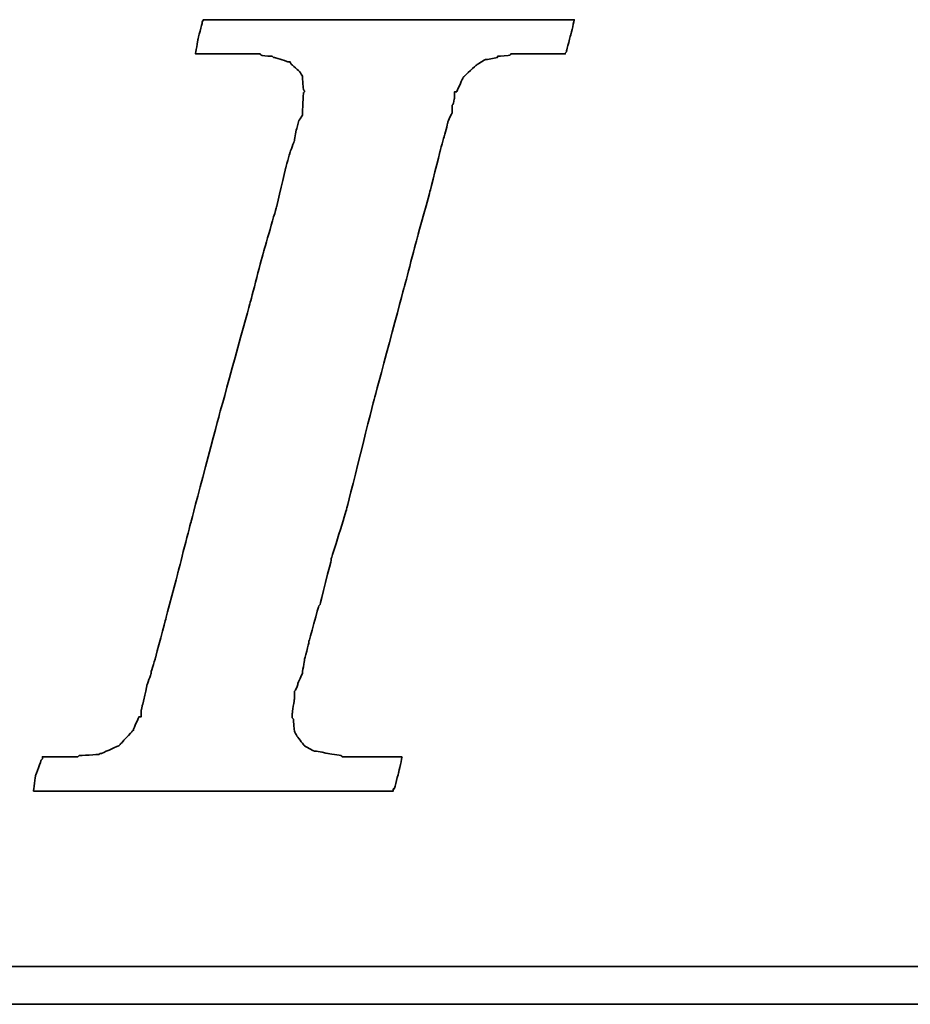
# Model space of a CAD drawing. Header units: millimetres. Extents: x 15 to 561, y -65 to 119.
# Tile 32 of 50: x 423.61 to 428.62, y -17.69 to -12.15. Entities that reach past the tile are written whole.
import ezdxf

# ---------------------------------------------------------------- set-up
doc = ezdxf.new("R2010")
doc.units = ezdxf.units.MM
doc.header["$LTSCALE"] = 0.15
doc.layers.add('DIM', color=4, linetype='CONTINUOUS')
doc.layers.add('layer 1', color=7, linetype='CONTINUOUS')

# ---------------------------------------------------------------- blocks, each defined once
blk = doc.blocks.new('TBI MOTION logo(完整正式版)')
at = {"layer": 'layer 1', "color": 22, "lineweight": 35}
for points, knots in [([(-40.59125, -7.94375), (-40.59125, -7.94375), (-40.97375, -7.94375), (-40.97375, -7.94375), (-40.97375, -7.94375), (-40.97375, -7.94375), (-41.38125, -7.94375), (-41.38125, -7.94375), (-41.38125, -7.94375), (-41.38125, -7.94375), (-41.54875, -7.94375), (-41.54875, -7.94375), (-41.54875, -7.94375), (-41.54875, -7.94375), (-41.59875, -7.94375), (-41.59875, -7.94375), (-41.59875, -7.94375), (-41.59875, -7.94375), (-41.88375, -7.94375), (-41.88375, -7.94375), (-41.88375, -7.94375), (-41.88375, -7.94375), (-41.90875, -7.91875), (-41.90875, -7.91875), (-41.90875, -7.91875), (-41.90875, -7.91875), (-42.19875, -7.87125), (-42.19875, -7.87125), (-42.19875, -7.87125), (-42.19875, -7.87125), (-42.43875, -7.82375), (-42.43875, -7.82375), (-42.43875, -7.82375), (-42.43875, -7.82375), (-42.45875, -7.82375), (-42.45875, -7.82375), (-42.45875, -7.82375), (-42.45875, -7.82375), (-42.48625, -7.82375), (-42.48625, -7.82375), (-42.48625, -7.82375), (-42.48625, -7.82375), (-42.67625, -7.72375), (-42.67625, -7.72375), (-42.67625, -7.72375), (-42.67625, -7.72375), (-42.70125, -7.70375), (-42.70125, -7.70375), (-42.70125, -7.70375), (-42.70125, -7.70375), (-42.72375, -7.67875), (-42.72375, -7.67875), (-42.72375, -7.67875), (-42.72375, -7.67875), (-42.86875, -7.48875), (-42.86875, -7.48875), (-42.86875, -7.48875), (-42.86875, -7.48875), (-42.89375, -7.43875), (-42.89375, -7.43875), (-42.89375, -7.43875), (-42.89375, -7.43875), (-42.91875, -7.38875), (-42.91875, -7.38875), (-42.91875, -7.38875), (-42.91875, -7.38875), (-42.93875, -7.12875), (-42.93875, -7.12875), (-42.93875, -7.12875), (-42.93875, -7.12875), (-42.96375, -7.10375), (-42.96375, -7.10375), (-42.96375, -7.10375), (-42.96375, -7.10375), (-42.96375, -7.05375), (-42.96375, -7.05375), (-42.96375, -7.05375), (-42.96375, -7.05375), (-42.96375, -7.00875), (-42.96375, -7.00875), (-42.96375, -7.00875), (-42.96375, -7.00875), (-42.91875, -6.69625), (-42.91875, -6.69625), (-42.91875, -6.69625), (-42.91875, -6.69625), (-42.91875, -6.62375), (-42.91875, -6.62375), (-42.91875, -6.62375), (-42.91875, -6.62375), (-42.91875, -6.59625), (-42.91875, -6.59625), (-42.91875, -6.59625), (-42.91875, -6.59625), (-42.91875, -6.57375), (-42.91875, -6.57375), (-42.91875, -6.57375), (-42.91875, -6.57375), (-42.91875, -6.52875), (-42.91875, -6.52875), (-42.91875, -6.52875), (-42.91875, -6.52875), (-42.89375, -6.50375), (-42.89375, -6.50375), (-42.89375, -6.50375), (-42.89375, -6.50375), (-42.84375, -6.38375), (-42.84375, -6.38375), (-42.84375, -6.38375), (-42.84375, -6.38375), (-42.84375, -6.35875), (-42.84375, -6.35875), (-42.84375, -6.35875), (-42.84375, -6.35875), (-42.74625, -6.14375), (-42.74625, -6.14375), (-42.74625, -6.14375), (-42.74625, -6.14375), (-42.70125, -5.85375), (-42.70125, -5.85375), (-42.70125, -5.85375), (-42.70125, -5.85375), (-42.60375, -5.47125), (-42.60375, -5.47125), (-42.60375, -5.47125), (-42.60375, -5.47125), (-42.60375, -5.44875), (-42.60375, -5.44875), (-42.60375, -5.44875), (-42.60375, -5.44875), (-42.38875, -4.67875), (-42.38875, -4.67875), (-42.38875, -4.67875), (-42.38875, -4.67875), (-42.36375, -4.65375), (-42.36375, -4.65375), (-42.36375, -4.65375), (-42.36375, -4.65375), (-42.12375, -3.69625), (-42.12375, -3.69625), (-42.12375, -3.69625), (-42.12375, -3.69625), (-42.12375, -3.67374), (-42.12375, -3.67374), (-42.12375, -3.67374), (-42.12375, -3.67374), (-41.78875, -2.59374), (-41.78875, -2.59374), (-41.78875, -2.59374), (-41.78875, -2.59374), (-41.18875, -0.19375), (-41.18875, -0.19375), (-41.18875, -0.19375), (-41.18875, -0.19375), (-40.54375, 2.20624), (-40.54375, 2.20624), (-40.54375, 2.20624), (-40.54375, 2.20624), (-40.25375, 3.30875), (-40.25375, 3.30875), (-40.25375, 3.30875), (-40.25375, 3.30875), (-39.98875, 4.27125), (-39.98875, 4.27125), (-39.98875, 4.27125), (-39.98875, 4.27125), (-39.77375, 5.13125), (-39.77375, 5.13125), (-39.77375, 5.13125), (-39.77375, 5.13125), (-39.67875, 5.47125), (-39.67875, 5.47125), (-39.67875, 5.47125), (-39.67875, 5.47125), (-39.60375, 5.75625), (-39.60375, 5.75625), (-39.60375, 5.75625), (-39.60375, 5.75625), (-39.60375, 5.78125), (-39.60375, 5.78125), (-39.60375, 5.78125), (-39.60375, 5.78125), (-39.50875, 5.97125), (-39.50875, 5.97125), (-39.50875, 5.97125), (-39.50875, 5.97125), (-39.50875, 6.13875), (-39.50875, 6.13875), (-39.50875, 6.13875), (-39.50875, 6.13875), (-39.48625, 6.16625), (-39.48625, 6.16625), (-39.48625, 6.16625), (-39.48625, 6.16625), (-39.46125, 6.28625), (-39.46125, 6.28625), (-39.46125, 6.28625), (-39.46125, 6.28625), (-39.46125, 6.42625), (-39.46125, 6.42625), (-39.46125, 6.42625), (-39.46125, 6.42625), (-39.41375, 6.42625), (-39.41375, 6.42625), (-39.41375, 6.42625), (-39.41375, 6.42625), (-39.29375, 6.69125), (-39.29375, 6.69125), (-39.29375, 6.69125), (-39.29375, 6.69125), (-39.26875, 6.74125), (-39.26875, 6.74125), (-39.26875, 6.74125), (-39.26875, 6.74125), (-39.24375, 6.76625), (-39.24375, 6.76625), (-39.24375, 6.76625), (-39.24375, 6.76625), (-38.98375, 7.00624), (-38.98375, 7.00624), (-38.98375, 7.00624), (-38.98375, 7.00624), (-38.95625, 7.02624), (-38.95625, 7.02624), (-38.95625, 7.02624), (-38.95625, 7.02624), (-38.78875, 7.12624), (-38.78875, 7.12624), (-38.78875, 7.12624), (-38.78875, 7.12624), (-38.76375, 7.12624), (-38.76375, 7.12624), (-38.76375, 7.12624), (-38.76375, 7.12624), (-38.74375, 7.12624), (-38.74375, 7.12624), (-38.74375, 7.12624), (-38.74375, 7.12624), (-38.52875, 7.17125), (-38.52875, 7.17125), (-38.52875, 7.17125), (-38.52875, 7.17125), (-38.52875, 7.19624), (-38.52875, 7.19624), (-38.52875, 7.19624), (-38.52875, 7.19624), (-38.50375, 7.19624), (-38.50375, 7.19624), (-38.50375, 7.19624), (-38.50375, 7.19624), (-38.26125, 7.21875), (-38.26125, 7.21875), (-38.26125, 7.21875), (-38.26125, 7.21875), (-38.23875, 7.24624), (-38.23875, 7.24624), (-38.23875, 7.24624), (-38.23875, 7.24624), (-38.21625, 7.24624), (-38.21625, 7.24624), (-38.21625, 7.24624), (-38.21625, 7.24624), (-38.18875, 7.24624), (-38.18875, 7.24624), (-38.18875, 7.24624), (-38.18875, 7.24624), (-37.90375, 7.24624), (-37.90375, 7.24624), (-37.90375, 7.24624), (-37.90375, 7.24624), (-37.85375, 7.24624), (-37.85375, 7.24624), (-37.85375, 7.24624), (-37.85375, 7.24624), (-37.75875, 7.24624), (-37.75875, 7.24624), (-37.75875, 7.24624), (-37.75875, 7.24624), (-37.42375, 7.24624), (-37.42375, 7.24624), (-37.42375, 7.24624), (-37.42375, 7.24624), (-37.08875, 7.24624), (-37.08875, 7.24624), (-37.08875, 7.24624), (-37.08875, 7.24624), (-37.06375, 7.24624), (-37.06375, 7.24624), (-37.06375, 7.24624), (-37.06375, 7.24624), (-37.06375, 7.26624), (-37.06375, 7.26624), (-37.06375, 7.26624), (-37.06375, 7.26624), (-37.03875, 7.29125), (-37.03875, 7.29125), (-37.03875, 7.29125), (-37.03875, 7.29125), (-37.03875, 7.31625), (-37.03875, 7.31625), (-37.03875, 7.31625), (-37.03875, 7.31625), (-36.94125, 7.67625), (-36.94125, 7.67625), (-36.94125, 7.67625), (-36.94125, 7.67625), (-36.86875, 7.98625), (-36.86875, 7.98625), (-36.86875, 7.98625), (-36.86875, 7.98625), (-36.98875, 7.98625), (-36.98875, 7.98625), (-36.98875, 7.98625), (-36.98875, 7.98625), (-37.42375, 7.98625), (-37.42375, 7.98625), (-37.42375, 7.98625), (-37.42375, 7.98625), (-37.94875, 7.98625), (-37.94875, 7.98625), (-37.94875, 7.98625), (-37.94875, 7.98625), (-38.57375, 7.98625), (-38.57375, 7.98625), (-38.57375, 7.98625), (-38.57375, 7.98625), (-39.29375, 7.98625), (-39.29375, 7.98625), (-39.29375, 7.98625), (-39.29375, 7.98625), (-40.82875, 7.98625), (-40.82875, 7.98625), (-40.82875, 7.98625), (-40.82875, 7.98625), (-42.36375, 7.98625), (-42.36375, 7.98625), (-42.36375, 7.98625), (-42.36375, 7.98625), (-43.08375, 7.98625), (-43.08375, 7.98625), (-43.08375, 7.98625), (-43.08375, 7.98625), (-43.70875, 7.98625), (-43.70875, 7.98625), (-43.70875, 7.98625), (-43.70875, 7.98625), (-44.23375, 7.98625), (-44.23375, 7.98625), (-44.23375, 7.98625), (-44.23375, 7.98625), (-44.66875, 7.98625), (-44.66875, 7.98625), (-44.66875, 7.98625), (-44.66875, 7.98625), (-44.88375, 7.98625), (-44.88375, 7.98625), (-44.88375, 7.98625), (-44.88375, 7.98625), (-44.90875, 7.94125), (-44.90875, 7.94125), (-44.90875, 7.94125), (-44.90875, 7.94125), (-44.90875, 7.91625), (-44.90875, 7.91625), (-44.90875, 7.91625), (-44.90875, 7.91625), (-45.00375, 7.55625), (-45.00375, 7.55625), (-45.00375, 7.55625), (-45.00375, 7.55625), (-45.05375, 7.24624), (-45.05375, 7.24624), (-45.05375, 7.24624), (-45.05375, 7.24624), (-44.61875, 7.24624), (-44.61875, 7.24624), (-44.61875, 7.24624), (-44.61875, 7.24624), (-44.11375, 7.24624), (-44.11375, 7.24624), (-44.11375, 7.24624), (-44.11375, 7.24624), (-43.99375, 7.24624), (-43.99375, 7.24624), (-43.99375, 7.24624), (-43.99375, 7.24624), (-43.94625, 7.24624), (-43.94625, 7.24624), (-43.94625, 7.24624), (-43.94625, 7.24624), (-43.92374, 7.24624), (-43.92374, 7.24624), (-43.92374, 7.24624), (-43.92374, 7.24624), (-43.65875, 7.24624), (-43.65875, 7.24624), (-43.65875, 7.24624), (-43.65875, 7.24624), (-43.63875, 7.21875), (-43.63875, 7.21875), (-43.63875, 7.21875), (-43.63875, 7.21875), (-43.46875, 7.19624), (-43.46875, 7.19624), (-43.46875, 7.19624), (-43.46875, 7.19624), (-43.39875, 7.19624), (-43.39875, 7.19624), (-43.39875, 7.19624), (-43.39875, 7.19624), (-43.37125, 7.17125), (-43.37125, 7.17125), (-43.37125, 7.17125), (-43.37125, 7.17125), (-43.34875, 7.17125), (-43.34875, 7.17125), (-43.34875, 7.17125), (-43.34875, 7.17125), (-43.20375, 7.12624), (-43.20375, 7.12624), (-43.20375, 7.12624), (-43.20375, 7.12624), (-43.05875, 7.07624), (-43.05875, 7.07624), (-43.05875, 7.07624), (-43.05875, 7.07624), (-43.01375, 7.07624), (-43.01375, 7.07624), (-43.01375, 7.07624), (-43.01375, 7.07624), (-42.98875, 7.02624), (-42.98875, 7.02624), (-42.98875, 7.02624), (-42.98875, 7.02624), (-42.79875, 6.86125), (-42.79875, 6.86125), (-42.79875, 6.86125), (-42.79875, 6.86125), (-42.77375, 6.81125), (-42.77375, 6.81125), (-42.77375, 6.81125), (-42.77375, 6.81125), (-42.74625, 6.76625), (-42.74625, 6.76625), (-42.74625, 6.76625), (-42.74625, 6.76625), (-42.72375, 6.47625), (-42.72375, 6.47625), (-42.72375, 6.47625), (-42.72375, 6.47625), (-42.70125, 6.45124), (-42.70125, 6.45124), (-42.70125, 6.45124), (-42.70125, 6.45124), (-42.70125, 6.42625), (-42.70125, 6.42625), (-42.70125, 6.42625), (-42.70125, 6.42625), (-42.72375, 6.40625), (-42.72375, 6.40625), (-42.72375, 6.40625), (-42.72375, 6.40625), (-42.74625, 5.97125), (-42.74625, 5.97125), (-42.74625, 5.97125), (-42.74625, 5.97125), (-42.74625, 5.94625), (-42.74625, 5.94625), (-42.74625, 5.94625), (-42.74625, 5.94625), (-42.74625, 5.92625), (-42.74625, 5.92625), (-42.74625, 5.92625), (-42.74625, 5.92625), (-42.77375, 5.87625), (-42.77375, 5.87625), (-42.77375, 5.87625), (-42.77375, 5.87625), (-42.81875, 5.80625), (-42.81875, 5.80625), (-42.81875, 5.80625), (-42.81875, 5.80625), (-42.86875, 5.63625), (-42.86875, 5.63625), (-42.86875, 5.63625), (-42.86875, 5.63625), (-42.91875, 5.39625), (-42.91875, 5.39625), (-42.91875, 5.39625), (-42.91875, 5.39625), (-42.91875, 5.37124), (-42.91875, 5.37124), (-42.91875, 5.37124), (-42.91875, 5.37124), (-43.01375, 5.10874), (-43.01375, 5.10874), (-43.01375, 5.10874), (-43.01375, 5.10874), (-43.10875, 4.77124), (-43.10875, 4.77124), (-43.10875, 4.77124), (-43.10875, 4.77124), (-43.29875, 3.95625), (-43.29875, 3.95625), (-43.29875, 3.95625), (-43.29875, 3.95625), (-43.58875, 2.95125), (-43.58875, 2.95125), (-43.58875, 2.95125), (-43.58875, 2.95125), (-43.87375, 1.87125), (-43.87375, 1.87125), (-43.87375, 1.87125), (-43.87375, 1.87125), (-44.52625, -0.50374), (-44.52625, -0.50374), (-44.52625, -0.50374), (-44.52625, -0.50374), (-45.14875, -2.85375), (-45.14875, -2.85375), (-45.14875, -2.85375), (-45.14875, -2.85375), (-45.43375, -3.95875), (-45.43375, -3.95875), (-45.43375, -3.95875), (-45.43375, -3.95875), (-45.69875, -4.96875), (-45.69875, -4.96875), (-45.69875, -4.96875), (-45.69875, -4.96875), (-45.91375, -5.78375), (-45.91375, -5.78375), (-45.91375, -5.78375), (-45.91375, -5.78375), (-46.01375, -6.11875), (-46.01375, -6.11875), (-46.01375, -6.11875), (-46.01375, -6.11875), (-46.01375, -6.14375), (-46.01375, -6.14375), (-46.01375, -6.14375), (-46.01375, -6.14375), (-46.10875, -6.40875), (-46.10875, -6.40875), (-46.10875, -6.40875), (-46.10875, -6.40875), (-46.15375, -6.64875), (-46.15375, -6.64875), (-46.15375, -6.64875), (-46.15375, -6.64875), (-46.20375, -6.83875), (-46.20375, -6.83875), (-46.20375, -6.83875), (-46.20375, -6.83875), (-46.22875, -6.93375), (-46.22875, -6.93375), (-46.22875, -6.93375), (-46.22875, -6.93375), (-46.22875, -7.07875), (-46.22875, -7.07875), (-46.22875, -7.07875), (-46.22875, -7.07875), (-46.27375, -7.07875), (-46.27375, -7.07875), (-46.27375, -7.07875), (-46.27375, -7.07875), (-46.39375, -7.34375), (-46.39375, -7.34375), (-46.39375, -7.34375), (-46.39375, -7.34375), (-46.39375, -7.36875), (-46.39375, -7.36875), (-46.39375, -7.36875), (-46.39375, -7.36875), (-46.42125, -7.38875), (-46.42125, -7.38875), (-46.42125, -7.38875), (-46.42125, -7.38875), (-46.68375, -7.67875), (-46.68375, -7.67875), (-46.68375, -7.67875), (-46.68375, -7.67875), (-46.70875, -7.70375), (-46.70875, -7.70375), (-46.70875, -7.70375), (-46.70875, -7.70375), (-46.75375, -7.72375), (-46.75375, -7.72375), (-46.75375, -7.72375), (-46.75375, -7.72375), (-47.08875, -7.87125), (-47.08875, -7.87125), (-47.08875, -7.87125), (-47.08875, -7.87125), (-47.11625, -7.87125), (-47.11625, -7.87125), (-47.11625, -7.87125), (-47.11625, -7.87125), (-47.13875, -7.89375), (-47.13875, -7.89375), (-47.13875, -7.89375), (-47.13875, -7.89375), (-47.56875, -7.91875), (-47.56875, -7.91875), (-47.56875, -7.91875), (-47.56875, -7.91875), (-47.59625, -7.94375), (-47.59625, -7.94375), (-47.59625, -7.94375), (-47.59625, -7.94375), (-47.64375, -7.94375), (-47.64375, -7.94375), (-47.64375, -7.94375), (-47.64375, -7.94375), (-47.73625, -7.94375), (-47.73625, -7.94375), (-47.73625, -7.94375), (-47.73625, -7.94375), (-48.07375, -7.94375), (-48.07375, -7.94375), (-48.07375, -7.94375), (-48.07375, -7.94375), (-48.36125, -7.94375), (-48.36125, -7.94375), (-48.36125, -7.94375), (-48.36125, -7.94375), (-48.36125, -7.96625), (-48.36125, -7.96625), (-48.36125, -7.96625), (-48.36125, -7.96625), (-48.36125, -7.99125), (-48.36125, -7.99125), (-48.36125, -7.99125), (-48.36125, -7.99125), (-48.38875, -8.01375), (-48.38875, -8.01375), (-48.38875, -8.01375), (-48.38875, -8.01375), (-48.50875, -8.34875), (-48.50875, -8.34875), (-48.50875, -8.34875), (-48.50875, -8.34875), (-48.55375, -8.68625), (-48.55375, -8.68625), (-48.55375, -8.68625), (-48.55375, -8.68625), (-48.45875, -8.68625), (-48.45875, -8.68625), (-48.45875, -8.68625), (-48.45875, -8.68625), (-48.07375, -8.68625), (-48.07375, -8.68625), (-48.07375, -8.68625), (-48.07375, -8.68625), (-47.52375, -8.68625), (-47.52375, -8.68625), (-47.52375, -8.68625), (-47.52375, -8.68625), (-46.92375, -8.68625), (-46.92375, -8.68625), (-46.92375, -8.68625), (-46.92375, -8.68625), (-46.25375, -8.68625), (-46.25375, -8.68625), (-46.25375, -8.68625), (-46.25375, -8.68625), (-46.20375, -8.68625), (-46.20375, -8.68625), (-46.20375, -8.68625), (-46.20375, -8.68625), (-44.71375, -8.68625), (-44.71375, -8.68625), (-44.71375, -8.68625), (-44.71375, -8.68625), (-43.22875, -8.68625), (-43.22875, -8.68625), (-43.22875, -8.68625), (-43.22875, -8.68625), (-42.55875, -8.68625), (-42.55875, -8.68625), (-42.55875, -8.68625), (-42.55875, -8.68625), (-42.50875, -8.68625), (-42.50875, -8.68625), (-42.50875, -8.68625), (-42.50875, -8.68625), (-41.93375, -8.68625), (-41.93375, -8.68625), (-41.93375, -8.68625), (-41.93375, -8.68625), (-41.38125, -8.68625), (-41.38125, -8.68625), (-41.38125, -8.68625), (-41.38125, -8.68625), (-40.97375, -8.68625), (-40.97375, -8.68625), (-40.97375, -8.68625), (-40.97375, -8.68625), (-40.78125, -8.68625), (-40.78125, -8.68625), (-40.78125, -8.68625), (-40.78125, -8.68625), (-40.78125, -8.63875), (-40.78125, -8.63875), (-40.78125, -8.63875), (-40.78125, -8.63875), (-40.75875, -8.63875), (-40.75875, -8.63875), (-40.75875, -8.63875), (-40.75875, -8.63875), (-40.66375, -8.27875), (-40.66375, -8.27875), (-40.66375, -8.27875), (-40.66375, -8.27875), (-40.59125, -7.94375), (-40.59125, -7.94375)], [0, 0, 0, 0, 0.00558659, 0.00558659, 0.00558659, 0.0055866, 0.01117318, 0.01117318, 0.01117318, 0.01117319, 0.01675978, 0.01675978, 0.01675978, 0.01675979, 0.02234637, 0.02234637, 0.02234637, 0.02234638, 0.02793296, 0.02793296, 0.02793296, 0.02793297, 0.03351955, 0.03351955, 0.03351955, 0.03351956, 0.03910615, 0.03910615, 0.03910615, 0.03910616, 0.04469274, 0.04469274, 0.04469274, 0.04469275, 0.05027933, 0.05027933, 0.05027933, 0.05027934, 0.05586592, 0.05586592, 0.05586592, 0.05586593, 0.06145251, 0.06145251, 0.06145251, 0.06145252, 0.06703911, 0.06703911, 0.06703911, 0.06703912, 0.0726257, 0.0726257, 0.0726257, 0.07262571, 0.07821229, 0.07821229, 0.07821229, 0.0782123, 0.08379888, 0.08379888, 0.08379888, 0.08379889, 0.08938547, 0.08938547, 0.08938547, 0.08938548, 0.09497207, 0.09497207, 0.09497207, 0.09497208, 0.10055866, 0.10055866, 0.10055866, 0.10055867, 0.10614525, 0.10614525, 0.10614525, 0.10614526, 0.11173184, 0.11173184, 0.11173184, 0.11173185, 0.11731844, 0.11731844, 0.11731844, 0.11731845, 0.12290503, 0.12290503, 0.12290503, 0.12290504, 0.12849162, 0.12849162, 0.12849162, 0.12849163, 0.13407821, 0.13407821, 0.13407821, 0.13407822, 0.1396648, 0.1396648, 0.1396648, 0.13966481, 0.1452514, 0.1452514, 0.1452514, 0.14525141, 0.15083799, 0.15083799, 0.15083799, 0.150838, 0.15642458, 0.15642458, 0.15642458, 0.15642459, 0.16201117, 0.16201117, 0.16201117, 0.16201118, 0.16759777, 0.16759777, 0.16759777, 0.16759778, 0.17318436, 0.17318436, 0.17318436, 0.17318437, 0.17877095, 0.17877095, 0.17877095, 0.17877096, 0.18435754, 0.18435754, 0.18435754, 0.18435755, 0.18994413, 0.18994413, 0.18994413, 0.18994414, 0.19553073, 0.19553073, 0.19553073, 0.19553074, 0.20111732, 0.20111732, 0.20111732, 0.20111733, 0.20670391, 0.20670391, 0.20670391, 0.20670392, 0.2122905, 0.2122905, 0.2122905, 0.21229051, 0.21787709, 0.21787709, 0.21787709, 0.2178771, 0.22346369, 0.22346369, 0.22346369, 0.2234637, 0.22905028, 0.22905028, 0.22905028, 0.22905029, 0.23463687, 0.23463687, 0.23463687, 0.23463688, 0.24022346, 0.24022346, 0.24022346, 0.24022347, 0.24581006, 0.24581006, 0.24581006, 0.24581007, 0.25139665, 0.25139665, 0.25139665, 0.25139666, 0.25698324, 0.25698324, 0.25698324, 0.25698325, 0.26256983, 0.26256983, 0.26256983, 0.26256984, 0.26815642, 0.26815642, 0.26815642, 0.26815643, 0.27374302, 0.27374302, 0.27374302, 0.27374303, 0.27932961, 0.27932961, 0.27932961, 0.27932962, 0.2849162, 0.2849162, 0.2849162, 0.28491621, 0.29050279, 0.29050279, 0.29050279, 0.2905028, 0.29608939, 0.29608939, 0.29608939, 0.2960894, 0.30167598, 0.30167598, 0.30167598, 0.30167599, 0.30726257, 0.30726257, 0.30726257, 0.30726258, 0.31284916, 0.31284916, 0.31284916, 0.31284917, 0.31843575, 0.31843575, 0.31843575, 0.31843576, 0.32402235, 0.32402235, 0.32402235, 0.32402236, 0.32960894, 0.32960894, 0.32960894, 0.32960895, 0.33519553, 0.33519553, 0.33519553, 0.33519554, 0.34078212, 0.34078212, 0.34078212, 0.34078213, 0.34636872, 0.34636872, 0.34636872, 0.34636873, 0.35195531, 0.35195531, 0.35195531, 0.35195532, 0.3575419, 0.3575419, 0.3575419, 0.35754191, 0.36312849, 0.36312849, 0.36312849, 0.3631285, 0.36871508, 0.36871508, 0.36871508, 0.36871509, 0.37430168, 0.37430168, 0.37430168, 0.37430169, 0.37988827, 0.37988827, 0.37988827, 0.37988828, 0.38547486, 0.38547486, 0.38547486, 0.38547487, 0.39106145, 0.39106145, 0.39106145, 0.39106146, 0.39664804, 0.39664804, 0.39664804, 0.39664805, 0.40223464, 0.40223464, 0.40223464, 0.40223465, 0.40782123, 0.40782123, 0.40782123, 0.40782124, 0.41340782, 0.41340782, 0.41340782, 0.41340783, 0.41899441, 0.41899441, 0.41899441, 0.41899442, 0.42458101, 0.42458101, 0.42458101, 0.42458102, 0.4301676, 0.4301676, 0.4301676, 0.43016761, 0.43575419, 0.43575419, 0.43575419, 0.4357542, 0.44134078, 0.44134078, 0.44134078, 0.44134079, 0.44692737, 0.44692737, 0.44692737, 0.44692738, 0.45251397, 0.45251397, 0.45251397, 0.45251398, 0.45810056, 0.45810056, 0.45810056, 0.45810057, 0.46368715, 0.46368715, 0.46368715, 0.46368716, 0.46927374, 0.46927374, 0.46927374, 0.46927375, 0.47486034, 0.47486034, 0.47486034, 0.47486035, 0.48044693, 0.48044693, 0.48044693, 0.48044694, 0.48603352, 0.48603352, 0.48603352, 0.48603353, 0.49162011, 0.49162011, 0.49162011, 0.49162012, 0.4972067, 0.4972067, 0.4972067, 0.49720671, 0.5027933, 0.5027933, 0.5027933, 0.50279331, 0.50837989, 0.50837989, 0.50837989, 0.5083799, 0.51396648, 0.51396648, 0.51396648, 0.51396649, 0.51955307, 0.51955307, 0.51955307, 0.51955308, 0.52513966, 0.52513966, 0.52513966, 0.52513967, 0.53072626, 0.53072626, 0.53072626, 0.53072627, 0.53631285, 0.53631285, 0.53631285, 0.53631286, 0.54189944, 0.54189944, 0.54189944, 0.54189945, 0.54748603, 0.54748603, 0.54748603, 0.54748604, 0.55307263, 0.55307263, 0.55307263, 0.55307264, 0.55865922, 0.55865922, 0.55865922, 0.55865923, 0.56424581, 0.56424581, 0.56424581, 0.56424582, 0.5698324, 0.5698324, 0.5698324, 0.56983241, 0.57541899, 0.57541899, 0.57541899, 0.575419, 0.58100559, 0.58100559, 0.58100559, 0.5810056, 0.58659218, 0.58659218, 0.58659218, 0.58659219, 0.59217877, 0.59217877, 0.59217877, 0.59217878, 0.59776536, 0.59776536, 0.59776536, 0.59776537, 0.60335196, 0.60335196, 0.60335196, 0.60335197, 0.60893855, 0.60893855, 0.60893855, 0.60893856, 0.61452514, 0.61452514, 0.61452514, 0.61452515, 0.62011173, 0.62011173, 0.62011173, 0.62011174, 0.62569832, 0.62569832, 0.62569832, 0.62569833, 0.63128492, 0.63128492, 0.63128492, 0.63128493, 0.63687151, 0.63687151, 0.63687151, 0.63687152, 0.6424581, 0.6424581, 0.6424581, 0.64245811, 0.64804469, 0.64804469, 0.64804469, 0.6480447, 0.65363128, 0.65363128, 0.65363128, 0.65363129, 0.65921788, 0.65921788, 0.65921788, 0.65921789, 0.66480447, 0.66480447, 0.66480447, 0.66480448, 0.67039106, 0.67039106, 0.67039106, 0.67039107, 0.67597765, 0.67597765, 0.67597765, 0.67597766, 0.68156425, 0.68156425, 0.68156425, 0.68156426, 0.68715084, 0.68715084, 0.68715084, 0.68715085, 0.69273743, 0.69273743, 0.69273743, 0.69273744, 0.69832402, 0.69832402, 0.69832402, 0.69832403, 0.70391061, 0.70391061, 0.70391061, 0.70391062, 0.70949721, 0.70949721, 0.70949721, 0.70949722, 0.7150838, 0.7150838, 0.7150838, 0.71508381, 0.72067039, 0.72067039, 0.72067039, 0.7206704, 0.72625698, 0.72625698, 0.72625698, 0.72625699, 0.73184358, 0.73184358, 0.73184358, 0.73184359, 0.73743017, 0.73743017, 0.73743017, 0.73743018, 0.74301676, 0.74301676, 0.74301676, 0.74301677, 0.74860335, 0.74860335, 0.74860335, 0.74860336, 0.75418994, 0.75418994, 0.75418994, 0.75418995, 0.75977654, 0.75977654, 0.75977654, 0.75977655, 0.76536313, 0.76536313, 0.76536313, 0.76536314, 0.77094972, 0.77094972, 0.77094972, 0.77094973, 0.77653631, 0.77653631, 0.77653631, 0.77653632, 0.78212291, 0.78212291, 0.78212291, 0.78212292, 0.7877095, 0.7877095, 0.7877095, 0.78770951, 0.79329609, 0.79329609, 0.79329609, 0.7932961, 0.79888268, 0.79888268, 0.79888268, 0.79888269, 0.80446927, 0.80446927, 0.80446927, 0.80446928, 0.81005587, 0.81005587, 0.81005587, 0.81005588, 0.81564246, 0.81564246, 0.81564246, 0.81564247, 0.82122905, 0.82122905, 0.82122905, 0.82122906, 0.82681564, 0.82681564, 0.82681564, 0.82681565, 0.83240223, 0.83240223, 0.83240223, 0.83240224, 0.83798883, 0.83798883, 0.83798883, 0.83798884, 0.84357542, 0.84357542, 0.84357542, 0.84357543, 0.84916201, 0.84916201, 0.84916201, 0.84916202, 0.8547486, 0.8547486, 0.8547486, 0.85474861, 0.8603352, 0.8603352, 0.8603352, 0.86033521, 0.86592179, 0.86592179, 0.86592179, 0.8659218, 0.87150838, 0.87150838, 0.87150838, 0.87150839, 0.87709497, 0.87709497, 0.87709497, 0.87709498, 0.88268156, 0.88268156, 0.88268156, 0.88268157, 0.88826816, 0.88826816, 0.88826816, 0.88826817, 0.89385475, 0.89385475, 0.89385475, 0.89385476, 0.89944134, 0.89944134, 0.89944134, 0.89944135, 0.90502793, 0.90502793, 0.90502793, 0.90502794, 0.91061453, 0.91061453, 0.91061453, 0.91061454, 0.91620112, 0.91620112, 0.91620112, 0.91620113, 0.92178771, 0.92178771, 0.92178771, 0.92178772, 0.9273743, 0.9273743, 0.9273743, 0.92737431, 0.93296089, 0.93296089, 0.93296089, 0.9329609, 0.93854749, 0.93854749, 0.93854749, 0.9385475, 0.94413408, 0.94413408, 0.94413408, 0.94413409, 0.94972067, 0.94972067, 0.94972067, 0.94972068, 0.95530726, 0.95530726, 0.95530726, 0.95530727, 0.96089385, 0.96089385, 0.96089385, 0.96089386, 0.96648045, 0.96648045, 0.96648045, 0.96648046, 0.97206704, 0.97206704, 0.97206704, 0.97206705, 0.97765363, 0.97765363, 0.97765363, 0.97765364, 0.98324022, 0.98324022, 0.98324022, 0.98324023, 0.98882682, 0.98882682, 0.98882682, 0.98882683, 0.99441341, 0.99441341, 0.99441341, 0.99441342, 1, 1, 1, 1]), ([(75.90875, -9.47875), (75.90875, -9.47875), (75.90875, -12.28625), (75.90875, -12.28625), (75.90875, -12.28625), (75.90875, -12.28625), (75.90875, -12.47875), (75.90875, -12.47875), (75.90875, -12.47875), (75.90875, -12.47875), (75.71625, -12.47875), (75.71625, -12.47875), (75.71625, -12.47875), (75.71625, -12.47875), (-88.32875, -12.47875), (-88.32875, -12.47875), (-88.32875, -12.47875), (-88.32875, -12.47875), (-88.32875, -13.29375), (-88.32875, -13.29375), (-88.32875, -13.29375), (-88.32875, -13.29375), (82.89125, -13.29375), (82.89125, -13.29375), (82.89125, -13.29375), (82.89125, -13.29375), (75.90875, -9.47875), (75.90875, -9.47875)], [0, 0, 0, 0, 0.14285714, 0.14285714, 0.14285714, 0.14285715, 0.28571429, 0.28571429, 0.28571429, 0.2857143, 0.42857143, 0.42857143, 0.42857143, 0.42857144, 0.57142857, 0.57142857, 0.57142857, 0.57142858, 0.71428571, 0.71428571, 0.71428571, 0.71428572, 0.85714286, 0.85714286, 0.85714286, 0.85714287, 1, 1, 1, 1])]:
    blk.add_open_spline(points, degree=3, knots=knots, dxfattribs=at)

msp = doc.modelspace()

# ---------------------------------------------------------------- block references
at = {"layer": 'DIM', "color": 0, "xscale": 0.2606204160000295, "yscale": 0.2606204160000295, "zscale": 0.2606204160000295}
msp.add_blockref('TBI MOTION logo(完整正式版)', (436.3378, -14.2275), dxfattribs=at)

doc.saveas('drawing.dxf')
